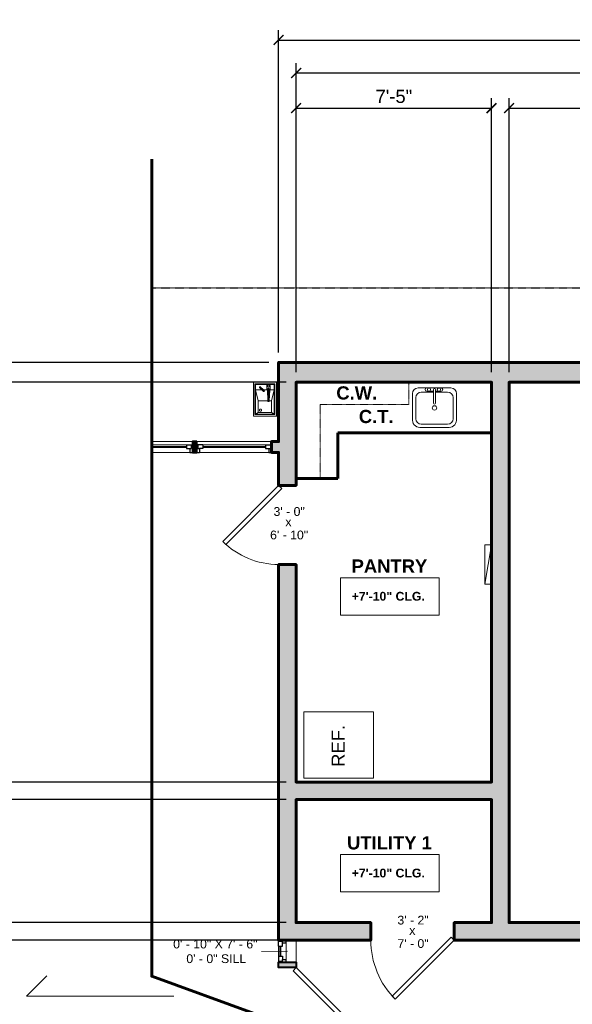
# Model space of a CAD drawing. Header units: inches. Extents: x -2078 to 109126, y -964 to 6385.
# Tile 176 of 256: x 28873 to 29124, y 4122 to 4570. Entities that reach past the tile are written whole.
import ezdxf

# ---------------------------------------------------------------- set-up
doc = ezdxf.new("R2010")
doc.units = ezdxf.units.IN
doc.header["$MEASUREMENT"] = 0
doc.linetypes.add('HIDDEN2', pattern=[0.1875, 0.125, -0.0625])
for name, color, linetype, lineweight in [('A-ANNO', 2, 'Continuous', 5), ('A-ANNO-DIMS', 1, 'Continuous', 9), ('A-CASE', 4, 'Continuous', 9), ('A-DETAIL-1', 4, 'Continuous', 40), ('A-DETL', 90, 'Continuous', 9), ('A-DOOR', 1, 'Continuous', 18), ('A-EQPT', 150, 'Continuous', 9), ('A-FIXT', 150, 'Continuous', 9), ('A-GLAZ', 2, 'Continuous', 30), ('A-HIDDEN', 2, 'HIDDEN2', 18), ('A-WALL', 3, 'Continuous', 40), ('A-WINDOWS', 2, 'Continuous', 18)]:
    doc.layers.add(name, color=color, linetype=linetype, lineweight=lineweight)
doc.layers.add('A-HATCH', color=9, linetype='Continuous')
doc.styles.add('Arial', font='arial.ttf')
doc.styles.add('Arial_1', font='arial.ttf', dxfattribs={"height": 0.0625})
doc.styles.add('Arial_2', font='arial.ttf', dxfattribs={"height": 3})
doc.styles.add('Arial_B', font='arialbd.ttf', dxfattribs={"height": 4.5})
doc.styles.add('Arial_B_1', font='arialbd.ttf', dxfattribs={"height": 3})
doc.styles.add('JC', font='arial.ttf', dxfattribs={"height": 0.125})
doc.dimstyles.new('JC-DIMS', dxfattribs={"dimtxt": 0.125, "dimasz": 0.09375, "dimexe": 0.09375, "dimexo": 0.09375, "dimgap": 0.046875, "dimtad": 1, "dimdec": 1, "dimzin": 0, "dimdsep": 46, "dimlunit": 4, "dimtxsty": 'JC', "dimblk": 'ARCHTICK', "dimcen": 0.09, "dimclrd": 1, "dimclre": 1, "dimclrt": 256, "dimadec": 0, "dimazin": 0, "dimtfac": 1, "dimtdec": 1, "dimtofl": 0, "dimtmove": 1, "dimatfit": 3, "dimfxl": 1, "dimtolj": 1, "dimtzin": 0, "dimarcsym": 0})

# ---------------------------------------------------------------- blocks, each defined once
blk = doc.blocks.new('JC_DOOR_SINGLE PANEL - SINGLE DOOR-1461113-1-1st Floor - Classroom')
at = {"layer": 'A-DOOR', "lineweight": 30}
for p, q in [((-9.28, -29.46), (17.59, -2.59)), ((19, -4), (-7.87, -30.87)), ((17.59, -2.59), (19, -4)), ((-7.87, -30.87), (-9.28, -29.46))]:
    blk.add_line(p, q, dxfattribs=at)
at = {"layer": 'A-DOOR', "lineweight": 9}
blk.add_arc((19, -4), 38, 180, 225, dxfattribs=at)
blk = doc.blocks.new('JC_DOUBLE DOOR - DOUBLE DOOR-1539462-1-1st Floor - Classroom')
at = {"layer": 'A-DOOR', "lineweight": 30}
for p, q in [((-36, 4), (-10.54, 29.46)), ((-9.13, 28.04), (-34.59, 2.59)), ((-10.54, 29.46), (-9.13, 28.04)), ((10.54, 29.46), (9.13, 28.04)), ((9.13, 28.04), (34.59, 2.59)), ((36, 4), (10.54, 29.46)), ((-34.59, 2.59), (-36, 4)), ((34.59, 2.59), (36, 4))]:
    blk.add_line(p, q, dxfattribs=at)
at = {"layer": 'A-DOOR', "lineweight": 9}
for centre, start, end in [((-36, 4), 0, 45), ((36, 4), 135, 180)]:
    blk.add_arc(centre, 36, start, end, dxfattribs=at)
blk = doc.blocks.new('JC_DOOR_SINGLE PANEL - SINGLE DOOR-1542686-1-1st Floor - Classroom')
at = {"layer": 'A-DOOR', "lineweight": 30}
for p, q in [((-7.46, 29.46), (-8.87, 28.04)), ((-8.87, 28.04), (16.59, 2.59)), ((18, 4), (-7.46, 29.46)), ((16.59, 2.59), (18, 4))]:
    blk.add_line(p, q, dxfattribs=at)
at = {"layer": 'A-DOOR', "lineweight": 9}
blk.add_arc((18, 4), 36, 135, 180, dxfattribs=at)
blk = doc.blocks.new('JC_FIXED WINDOW - MUNTIN - FIXED WINDOW-1539870-1-1st Floor - Classroom')
at = {"layer": 'A-GLAZ'}
for p, q in [((-5, 4), (-5, -4)), ((-2.25, 4), (-5, 4)), ((-5, 0.5), (-3.75, 0.5)), ((-4.5, 4), (-4.5, 2.25)), ((-4.5, 2.25), (-3.75, 2.25)), ((-2.25, 2.25), (-3.75, 2.25)), ((-3.75, 2.25), (-3.75, 0.5)), ((-2.25, 4), (-2.25, 2.25)), ((2.25, 4), (5, 4)), ((2.25, 4), (2.25, 2.25)), ((2.25, 2.25), (4.5, 2.25)), ((3.75, 2.25), (3.75, 0.5)), ((3.75, 0.5), (5, 0.5)), ((4.5, 4), (4.5, 2.25)), ((5, 4), (5, -4))]:
    blk.add_line(p, q, dxfattribs=at)
at = {"layer": 'A-GLAZ', "lineweight": 9}
for p, q in [((3.75, 0.5), (-3.75, 0.5)), ((2.25, 4), (-2.25, 4))]:
    blk.add_line(p, q, dxfattribs=at)
at = {"layer": 'A-GLAZ', "lineweight": 40}
blk.add_line((-2.25, 3.125), (2.25, 3.125), dxfattribs=at)
at = {"layer": 'A-WINDOWS'}
for p, q in [((5, 4), (-5, 4)), ((-5, -4), (5, -4))]:
    blk.add_line(p, q, dxfattribs=at)
blk = doc.blocks.new('Sink Vanity-Square - 20_ x 18_-669472-1-1st Floor - Classroom')
at = {"layer": 'A-FIXT'}
for p, q in [((-9.38, 4.59), (-9.38, -6.91)), ((8.12, 7.09), (-6.88, 7.09)), ((0.12, 5.22), (-5.38, 5.22)), ((3.62, 7.09), (-2.88, 7.09)), ((-2.88, 5.59), (0.12, 5.59)), ((0.12, 6.33), (0.12, 0.22)), ((1.12, 6.33), (1.12, 0.22)), ((1.12, 5.59), (3.62, 5.59)), ((6.62, 5.22), (1.12, 5.22)), ((10.62, -6.91), (10.62, 4.59)), ((-7.88, 2.72), (-7.88, -6.91)), ((9.12, -6.91), (9.12, 2.72)), ((-6.06, -10.91), (7.3, -10.91)), ((-5.38, -9.41), (6.62, -9.41))]:
    blk.add_line(p, q, dxfattribs=at)
for centre, radius, start, end in [((-6.88, 4.59), 2.5, 90, 180), ((-5.38, 2.72), 2.5, 90, 180), ((-2.88, 6.34), 0.75, 90, 270), ((-1.88, 6.34), 0.75, 360, 180), ((-1.88, 6.34), 0.75, 180, 0), ((0.62, 6.33), 0.5, 360, 180), ((2.62, 6.34), 0.75, 360, 180), ((2.62, 6.34), 0.75, 180, 360), ((3.62, 6.34), 0.75, 270, 90), ((6.62, 2.72), 2.5, 0, 90), ((8.12, 4.59), 2.5, 360, 90), ((0.62, 0.22), 0.5, 180, 0), ((0.62, -2), 1, 360, 180), ((0.62, -2), 1, 180, 0), ((-5.91, -7.4), 3.51, 171.8503, 267.5498), ((-5.38, -6.91), 2.5, 180, 270), ((6.62, -6.91), 2.5, 270, 0), ((7.15, -7.4), 3.51, 272.4502, 8.1497)]:
    blk.add_arc(centre, radius, start, end, dxfattribs=at)
blk = doc.blocks.new('Electrical Panel - Power Panel-1540717-1-1st Floor - Classroom')
at = {"layer": 'A-EQPT'}
for p, q in [((-15.96, 7), (2.04, 4)), ((-15.96, 7), (2.04, 7)), ((-15.96, 4), (-15.96, 7)), ((2.04, 4), (2.04, 7)), ((-15.96, 4), (2.04, 4))]:
    blk.add_line(p, q, dxfattribs=at)
blk = doc.blocks.new('JC_REF - REF-1540923-1-1st Floor - Classroom')
at = {"layer": 'A-EQPT'}
for p, q in [((15.09, 15.32), (-15.09, 15.32)), ((-15.09, 15.32), (-15.09, -16.48)), ((15.09, -16.48), (15.09, 15.32)), ((-15.09, -16.48), (15.09, -16.48))]:
    blk.add_line(p, q, dxfattribs=at)
blk = doc.blocks.new('JC_FIXED WINDOW - MUNTIN - FIXED WINDOW-1544096-1-1st Floor - Classroom')
at = {"layer": 'A-GLAZ', "lineweight": 9}
for p, q in [((14.25, 1), (-1.51, 1)), ((15.75, -2.5), (-1.51, -2.5))]:
    blk.add_line(p, q, dxfattribs=at)
at = {"layer": 'A-GLAZ', "lineweight": 40}
blk.add_line((-1.51, 0.12), (14.25, 0.12), dxfattribs=at)
at = {"layer": 'A-GLAZ'}
for p, q in [((14.25, 1), (17, 1)), ((14.25, 1), (14.25, -0.75)), ((16.5, 1), (16.5, -0.75)), ((17, 2.5), (17, -2.5)), ((14.25, -0.75), (16.5, -0.75)), ((15.75, -0.75), (15.75, -2.5)), ((15.75, -2.5), (17, -2.5))]:
    blk.add_line(p, q, dxfattribs=at)
at = {"layer": 'A-WINDOWS'}
for p, q in [((17, 2.5), (-1.51, 2.5)), ((-1.51, -2.5), (17, -2.5))]:
    blk.add_line(p, q, dxfattribs=at)
blk = doc.blocks.new('JC_FIXED WINDOW - MUNTIN - FIXED WINDOW-V6-1-1st Floor - Classroom')
at = {"layer": 'A-GLAZ'}
for p, q in [((-17, 2.5), (-17, -2.5)), ((-14.25, 1), (-17, 1)), ((-16.5, 1), (-16.5, -0.75)), ((-14.25, 1), (-14.25, -0.75)), ((14.25, 1), (17, 1)), ((14.25, 1), (14.25, -0.75)), ((16.5, 1), (16.5, -0.75)), ((17, 2.5), (17, -2.5)), ((-17, -2.5), (-15.75, -2.5)), ((-16.5, -0.75), (-15.75, -0.75)), ((-14.25, -0.75), (-15.75, -0.75)), ((-15.75, -0.75), (-15.75, -2.5)), ((14.25, -0.75), (16.5, -0.75)), ((15.75, -0.75), (15.75, -2.5)), ((15.75, -2.5), (17, -2.5))]:
    blk.add_line(p, q, dxfattribs=at)
at = {"layer": 'A-GLAZ', "lineweight": 9}
for p, q in [((14.25, 1), (-14.25, 1)), ((15.75, -2.5), (-15.75, -2.5))]:
    blk.add_line(p, q, dxfattribs=at)
at = {"layer": 'A-GLAZ', "lineweight": 40}
blk.add_line((-14.25, 0.125), (14.25, 0.125), dxfattribs=at)
at = {"layer": 'A-WINDOWS'}
for p, q in [((17, 2.5), (-17, 2.5)), ((-17, -2.5), (17, -2.5))]:
    blk.add_line(p, q, dxfattribs=at)
blk = doc.blocks.new('_ArchTick')
at = {"color": 0, "linetype": 'ByBlock', "const_width": 0.15}
blk.add_lwpolyline([(-0.5, -0.5), (0.5, 0.5)], dxfattribs=at)
blk = doc.blocks.new('*D1583')
at = {"layer": 'A-ANNO-DIMS', "color": 1, "lineweight": -2, "transparency": 16777216}
for p, q in [((29095.48, 4409.28), (29095.48, 4534.05)), ((29331.48, 4409.28), (29331.48, 4534.05)), ((29095.48, 4529.55), (29331.48, 4529.55))]:
    blk.add_line(p, q, dxfattribs=at)
at = {"layer": 'Defpoints', "color": 0, "transparency": 16777216}
for p in [(29331.48, 4529.55), (29095.48, 4404.78), (29331.48, 4404.78)]:
    blk.add_point(p, dxfattribs=at)
at = {"layer": 'A-ANNO-DIMS', "color": 1, "lineweight": -2, "transparency": 16777216, "xscale": 4.5, "yscale": 4.5, "zscale": 4.5, "rotation": 180}
blk.add_blockref('_ArchTick', (29095.48, 4529.55), dxfattribs=at)
at = {"layer": 'A-ANNO-DIMS', "color": 1, "lineweight": -2, "transparency": 16777216, "xscale": 4.5, "yscale": 4.5, "zscale": 4.5}
blk.add_blockref('_ArchTick', (29331.48, 4529.55), dxfattribs=at)
at = {"layer": 'A-ANNO-DIMS', "color": 2, "transparency": 16777216, "insert": (29213.48, 4534.86), "char_height": 6, "width": 0.4874, "attachment_point": 5, "style": 'JC'}
blk.add_mtext('\\A1;19\'-8"', dxfattribs=at)
blk = doc.blocks.new('*D1585')
at = {"layer": 'A-ANNO-DIMS', "color": 1, "lineweight": -2, "transparency": 16777216}
for p, q in [((28998.48, 4409.28), (28998.48, 4550.05)), ((30522.5, 4409.28), (30522.5, 4550.05)), ((28998.48, 4545.55), (30522.5, 4545.55))]:
    blk.add_line(p, q, dxfattribs=at)
at = {"layer": 'Defpoints', "color": 0, "transparency": 16777216}
for p in [(30522.5, 4545.55), (28998.48, 4404.78), (30522.5, 4404.78)]:
    blk.add_point(p, dxfattribs=at)
at = {"layer": 'A-ANNO-DIMS', "color": 1, "lineweight": -2, "transparency": 16777216, "xscale": 4.5, "yscale": 4.5, "zscale": 4.5, "rotation": 180}
blk.add_blockref('_ArchTick', (28998.48, 4545.55), dxfattribs=at)
at = {"layer": 'A-ANNO-DIMS', "color": 1, "lineweight": -2, "transparency": 16777216, "xscale": 4.5, "yscale": 4.5, "zscale": 4.5}
blk.add_blockref('_ArchTick', (30522.5, 4545.55), dxfattribs=at)
at = {"layer": 'A-ANNO-DIMS', "color": 2, "transparency": 16777216, "insert": (29760.49, 4550.81), "char_height": 6, "width": 0.5739, "attachment_point": 5, "style": 'JC'}
blk.add_mtext("\\A1;127'", dxfattribs=at)
blk = doc.blocks.new('*D1597')
at = {"layer": 'A-ANNO-DIMS', "color": 1, "lineweight": -2, "transparency": 16777216}
for p, q in [((28998.48, 4409.28), (28998.48, 4534.05)), ((29087.48, 4409.28), (29087.48, 4534.05)), ((28998.48, 4529.55), (29087.48, 4529.55))]:
    blk.add_line(p, q, dxfattribs=at)
at = {"layer": 'Defpoints', "color": 0, "transparency": 16777216}
for p in [(29087.48, 4529.55), (28998.48, 4404.78), (29087.48, 4404.78)]:
    blk.add_point(p, dxfattribs=at)
at = {"layer": 'A-ANNO-DIMS', "color": 1, "lineweight": -2, "transparency": 16777216, "xscale": 4.5, "yscale": 4.5, "zscale": 4.5, "rotation": 180}
blk.add_blockref('_ArchTick', (28998.48, 4529.55), dxfattribs=at)
at = {"layer": 'A-ANNO-DIMS', "color": 1, "lineweight": -2, "transparency": 16777216, "xscale": 4.5, "yscale": 4.5, "zscale": 4.5}
blk.add_blockref('_ArchTick', (29087.48, 4529.55), dxfattribs=at)
at = {"layer": 'A-ANNO-DIMS', "color": 2, "transparency": 16777216, "insert": (29042.98, 4534.85), "char_height": 6, "width": 0.4008, "attachment_point": 5, "style": 'JC'}
blk.add_mtext('\\A1;7\'-5"', dxfattribs=at)
blk = doc.blocks.new('*D1599')
at = {"layer": 'A-ANNO-DIMS', "color": 1, "lineweight": -2, "transparency": 16777216}
for p, q in [((28993.98, 4404.78), (28862.04, 4404.78)), ((28866.54, 4222.78), (28866.54, 4404.78)), ((28993.98, 4222.78), (28862.04, 4222.78))]:
    blk.add_line(p, q, dxfattribs=at)
at = {"layer": 'Defpoints', "color": 0, "transparency": 16777216}
for p in [(28866.54, 4404.78), (28998.48, 4404.78), (28998.48, 4222.78)]:
    blk.add_point(p, dxfattribs=at)
at = {"layer": 'A-ANNO-DIMS', "color": 1, "lineweight": -2, "transparency": 16777216, "xscale": 4.5, "yscale": 4.5, "zscale": 4.5}
for p, rotation in [((28866.54, 4404.78), 90), ((28866.54, 4222.78), 270)]:
    blk.add_blockref('_ArchTick', p, dxfattribs=dict(at, rotation=rotation))
at = {"layer": 'A-ANNO-DIMS', "color": 2, "transparency": 16777216, "insert": (28861.23, 4313.78), "char_height": 6, "width": 0.4874, "attachment_point": 5, "rotation": 90, "style": 'JC'}
blk.add_mtext('\\A1;15\'-2"', dxfattribs=at)
blk = doc.blocks.new('*D1601')
at = {"layer": 'A-ANNO-DIMS', "color": 1, "lineweight": -2, "transparency": 16777216}
for p, q in [((28993.98, 4150.78), (28862.04, 4150.78)), ((28866.54, 4053.78), (28866.54, 4150.78)), ((28993.98, 4053.78), (28862.04, 4053.78))]:
    blk.add_line(p, q, dxfattribs=at)
at = {"layer": 'Defpoints', "color": 0, "transparency": 16777216}
for p in [(28866.54, 4150.78), (28998.48, 4150.78), (28998.48, 4053.78)]:
    blk.add_point(p, dxfattribs=at)
at = {"layer": 'A-ANNO-DIMS', "color": 1, "lineweight": -2, "transparency": 16777216, "xscale": 4.5, "yscale": 4.5, "zscale": 4.5}
for p, rotation in [((28866.54, 4150.78), 90), ((28866.54, 4053.78), 270)]:
    blk.add_blockref('_ArchTick', p, dxfattribs=dict(at, rotation=rotation))
at = {"layer": 'A-ANNO-DIMS', "color": 2, "transparency": 16777216, "insert": (28861.23, 4102.28), "char_height": 6, "width": 0.4008, "attachment_point": 5, "rotation": 90, "style": 'JC'}
blk.add_mtext('\\A1;8\'-1"', dxfattribs=at)
blk = doc.blocks.new('*D1611')
at = {"layer": 'A-ANNO-DIMS', "color": 1, "lineweight": -2, "transparency": 16777216}
for p, q in [((28985.98, 4413.78), (28846.04, 4413.78)), ((28850.54, 3789.78), (28850.54, 4413.78)), ((28985.98, 3789.78), (28846.04, 3789.78))]:
    blk.add_line(p, q, dxfattribs=at)
at = {"layer": 'Defpoints', "color": 0, "transparency": 16777216}
for p in [(28850.54, 4413.78), (28990.48, 4413.78), (28990.48, 3789.78)]:
    blk.add_point(p, dxfattribs=at)
at = {"layer": 'A-ANNO-DIMS', "color": 1, "lineweight": -2, "transparency": 16777216, "xscale": 4.5, "yscale": 4.5, "zscale": 4.5}
for p, rotation in [((28850.54, 4413.78), 90), ((28850.54, 3789.78), 270)]:
    blk.add_blockref('_ArchTick', p, dxfattribs=dict(at, rotation=rotation))
at = {"layer": 'A-ANNO-DIMS', "color": 2, "transparency": 16777216, "insert": (28845.23, 4101.78), "char_height": 6, "width": 0.4874, "attachment_point": 5, "rotation": 90, "style": 'JC'}
blk.add_mtext("\\A1;52'", dxfattribs=at)
blk = doc.blocks.new('*D1613')
at = {"layer": 'A-ANNO-DIMS', "color": 1, "lineweight": -2, "transparency": 16777216}
for p, q in [((28990.48, 4418.28), (28990.48, 4565.05)), ((30624.48, 4058.28), (30624.48, 4565.05)), ((28990.48, 4560.55), (30624.48, 4560.55))]:
    blk.add_line(p, q, dxfattribs=at)
at = {"layer": 'Defpoints', "color": 0, "transparency": 16777216}
for p in [(30624.48, 4560.55), (28990.48, 4413.78), (30624.48, 4053.78)]:
    blk.add_point(p, dxfattribs=at)
at = {"layer": 'A-ANNO-DIMS', "color": 1, "lineweight": -2, "transparency": 16777216, "xscale": 4.5, "yscale": 4.5, "zscale": 4.5, "rotation": 180}
blk.add_blockref('_ArchTick', (28990.48, 4560.55), dxfattribs=at)
at = {"layer": 'A-ANNO-DIMS', "color": 1, "lineweight": -2, "transparency": 16777216, "xscale": 4.5, "yscale": 4.5, "zscale": 4.5}
blk.add_blockref('_ArchTick', (30624.48, 4560.55), dxfattribs=at)
at = {"layer": 'A-ANNO-DIMS', "color": 2, "transparency": 16777216, "insert": (29807.48, 4565.86), "char_height": 6, "width": 0.5739, "attachment_point": 5, "style": 'JC'}
blk.add_mtext('\\A1;136\'-2"', dxfattribs=at)
blk = doc.blocks.new('*D1559')
at = {"layer": 'A-ANNO-DIMS', "color": 1, "lineweight": -2, "transparency": 16777216}
for p, q in [((28993.98, 4214.78), (28862.04, 4214.78)), ((28866.54, 4158.78), (28866.54, 4214.78)), ((28993.98, 4158.78), (28862.04, 4158.78))]:
    blk.add_line(p, q, dxfattribs=at)
at = {"layer": 'Defpoints', "color": 0, "transparency": 16777216}
for p in [(28866.54, 4214.78), (28998.48, 4214.78), (28998.48, 4158.78)]:
    blk.add_point(p, dxfattribs=at)
at = {"layer": 'A-ANNO-DIMS', "color": 1, "lineweight": -2, "transparency": 16777216, "xscale": 4.5, "yscale": 4.5, "zscale": 4.5}
for p, rotation in [((28866.54, 4214.78), 90), ((28866.54, 4158.78), 270)]:
    blk.add_blockref('_ArchTick', p, dxfattribs=dict(at, rotation=rotation))
at = {"layer": 'A-ANNO-DIMS', "color": 2, "transparency": 16777216, "insert": (28861.23, 4186.78), "char_height": 6, "width": 0.4008, "attachment_point": 5, "rotation": 90, "style": 'JC'}
blk.add_mtext('\\A1;4\'-8"', dxfattribs=at)
blk = doc.blocks.new('JC- existing door Tag_quad - JC- existing door Tag_quad-839775-1-1st Floor - Classroom')
at = {"layer": 'A-ANNO', "insert": (-0.0234, 0.0378), "char_height": 0.0625, "width": 0.0505, "attachment_point": 1, "style": 'Arial_2', "bg_fill": 3, "box_fill_scale": 1.25, "bg_fill_color": 256, "bg_fill_true_color": 13158600, "bg_fill_transparency": 0}
blk.add_mtext('x', dxfattribs=at)
blk = doc.blocks.new('4tvb4t51256')
at = {"layer": 'A-DETL'}
for p, q in [((487.6, 4372.03), (477.1, 4372.03)), ((477.1, 4372.03), (477.1, 4356.53)), ((486.85, 4371.28), (477.85, 4371.28)), ((477.85, 4371.28), (477.85, 4357.28)), ((478.1, 4368.53), (478.1, 4371.03)), ((478.1, 4371.03), (486.6, 4371.03)), ((483.25, 4370.29), (483.23, 4370.09)), ((483.23, 4370.09), (483.23, 4369.84)), ((483.32, 4370.48), (483.25, 4370.29)), ((483.44, 4370.65), (483.32, 4370.48)), ((483.6, 4370.77), (483.44, 4370.65)), ((483.56, 4370.42), (483.54, 4370.3)), ((483.54, 4370.3), (483.56, 4370.18)), ((483.6, 4370.53), (483.56, 4370.42)), ((483.56, 4370.18), (483.61, 4370.07)), ((483.79, 4370.86), (483.6, 4370.77)), ((483.67, 4370.63), (483.6, 4370.53)), ((483.76, 4370.7), (483.67, 4370.63)), ((483.87, 4370.75), (483.76, 4370.7)), ((483.99, 4370.89), (483.79, 4370.86)), ((483.99, 4370.77), (483.87, 4370.75)), ((484.19, 4370.86), (483.99, 4370.89)), ((484.11, 4370.76), (483.99, 4370.77)), ((484.23, 4370.71), (484.11, 4370.76)), ((484.38, 4370.79), (484.19, 4370.86)), ((484.32, 4370.64), (484.23, 4370.71)), ((484.4, 4370.55), (484.32, 4370.64)), ((484.34, 4369.99), (484.41, 4370.09)), ((484.55, 4370.67), (484.38, 4370.79)), ((484.45, 4370.44), (484.4, 4370.55)), ((484.41, 4370.09), (484.45, 4370.2)), ((484.46, 4370.32), (484.45, 4370.44)), ((484.45, 4370.2), (484.46, 4370.32)), ((484.68, 4370.51), (484.55, 4370.67)), ((484.76, 4370.32), (484.68, 4370.51)), ((484.79, 4370.12), (484.76, 4370.32)), ((484.79, 4369.85), (484.79, 4370.12)), ((486.6, 4371.03), (486.6, 4368.53)), ((486.85, 4357.28), (486.85, 4371.28)), ((488.6, 4372.03), (487.6, 4372.03)), ((487.6, 4372.03), (487.6, 4356.53)), ((481, 4368.53), (478.1, 4368.53)), ((478.1, 4368.53), (478.1, 4357.53)), ((479.35, 4363.53), (478.1, 4368.53)), ((479.86, 4369.84), (479.85, 4369.78)), ((479.85, 4369.78), (479.86, 4369.72)), ((479.89, 4369.91), (479.86, 4369.84)), ((479.86, 4369.72), (479.89, 4369.66)), ((479.93, 4369.6), (481, 4368.53)), ((480.04, 4370.02), (479.98, 4370)), ((480.1, 4370.03), (480.04, 4370.02)), ((480.17, 4370.02), (480.1, 4370.03)), ((480.23, 4370), (480.17, 4370.02)), ((481.71, 4368.53), (480.28, 4369.96)), ((481.69, 4367.84), (481, 4368.53)), ((483.48, 4368.53), (481.71, 4368.53)), ((481.71, 4368.53), (482.05, 4368.19)), ((481.8, 4367.77), (481.74, 4367.8)), ((481.87, 4367.76), (481.8, 4367.77)), ((481.93, 4367.77), (481.87, 4367.76)), ((481.99, 4367.8), (481.93, 4367.77)), ((482.09, 4368.14), (482.11, 4368.08)), ((482.11, 4367.95), (482.09, 4367.89)), ((482.11, 4368.08), (482.12, 4368.01)), ((482.12, 4368.01), (482.11, 4367.95)), ((484.79, 4369.85), (483.23, 4369.84)), ((483.23, 4369.84), (483.24, 4369.58)), ((483.24, 4369.38), (483.24, 4369.58)), ((483.24, 4369.21), (483.24, 4369.38)), ((483.3, 4369.01), (483.24, 4369.21)), ((483.41, 4368.83), (483.3, 4369.01)), ((483.56, 4368.69), (483.41, 4368.83)), ((483.73, 4363.53), (483.48, 4368.53)), ((483.48, 4368.53), (483.98, 4368.53)), ((483.74, 4368.59), (483.56, 4368.69)), ((483.61, 4370.07), (483.68, 4369.97)), ((483.68, 4369.97), (483.78, 4369.9)), ((483.94, 4368.54), (483.74, 4368.59)), ((483.75, 4369.01), (483.76, 4369.08)), ((483.76, 4368.94), (483.75, 4369.01)), ((483.76, 4369.08), (483.79, 4369.15)), ((483.77, 4368.75), (483.76, 4368.94)), ((483.77, 4368.75), (483.9, 4369.02)), ((484.3, 4368.76), (483.77, 4368.75)), ((483.78, 4369.9), (483.89, 4369.86)), ((483.89, 4369.86), (484.01, 4369.85)), ((483.95, 4369.28), (483.89, 4369.25)), ((483.9, 4369.02), (484.02, 4369.29)), ((484.14, 4368.55), (483.94, 4368.54)), ((484.02, 4369.29), (483.95, 4369.28)), ((484.1, 4368.53), (483.98, 4368.53)), ((483.98, 4368.53), (483.98, 4363.53)), ((484.01, 4369.85), (484.13, 4369.86)), ((484.16, 4369.02), (484.02, 4369.29)), ((484.02, 4369.29), (484.1, 4369.29)), ((484.1, 4369.29), (484.16, 4369.26)), ((484.1, 4363.53), (484.1, 4368.53)), ((484.6, 4368.53), (484.1, 4368.53)), ((484.13, 4369.86), (484.24, 4369.91)), ((484.34, 4368.6), (484.14, 4368.55)), ((484.3, 4368.76), (484.16, 4369.02)), ((484.24, 4369.91), (484.34, 4369.99)), ((484.27, 4369.16), (484.29, 4369.09)), ((484.29, 4369.09), (484.31, 4369.02)), ((484.31, 4369.02), (484.3, 4368.95)), ((484.3, 4368.95), (484.3, 4368.76)), ((484.52, 4368.71), (484.34, 4368.6)), ((484.35, 4363.53), (484.6, 4368.53)), ((484.66, 4368.86), (484.52, 4368.71)), ((486.6, 4368.53), (484.6, 4368.53)), ((484.76, 4369.04), (484.66, 4368.86)), ((484.81, 4369.24), (484.76, 4369.04)), ((484.8, 4369.61), (484.79, 4369.85)), ((484.8, 4369.61), (484.8, 4369.41)), ((484.8, 4369.41), (484.81, 4369.24)), ((486.6, 4368.53), (485.35, 4363.53)), ((486.6, 4357.53), (486.6, 4368.53)), ((479.35, 4363.53), (483.73, 4363.53)), ((479.35, 4358.28), (479.35, 4363.53)), ((483.73, 4363.53), (483.73, 4363.28)), ((483.73, 4363.28), (483.98, 4363.53)), ((483.98, 4363.53), (483.73, 4363.53)), ((484.35, 4363.28), (483.73, 4363.28)), ((484.1, 4363.53), (483.98, 4363.53)), ((484.35, 4363.53), (484.1, 4363.53)), ((484.1, 4363.53), (484.35, 4363.28)), ((485.35, 4363.53), (484.35, 4363.53)), ((484.35, 4363.28), (484.35, 4363.53)), ((485.35, 4358.28), (485.35, 4363.53)), ((477.85, 4357.28), (486.85, 4357.28)), ((478.1, 4357.53), (479.35, 4358.28)), ((486.6, 4357.53), (478.1, 4357.53)), ((479.35, 4358.28), (485.35, 4358.28)), ((479.85, 4359.28), (479.87, 4359.41)), ((479.87, 4359.15), (479.85, 4359.28)), ((479.87, 4359.41), (479.92, 4359.53)), ((479.92, 4359.03), (479.87, 4359.15)), ((479.92, 4359.53), (480, 4359.63)), ((480, 4358.93), (479.92, 4359.03)), ((480, 4359.63), (480.1, 4359.71)), ((480.1, 4358.85), (480, 4358.93)), ((480.1, 4359.71), (480.22, 4359.76)), ((480.22, 4358.8), (480.1, 4358.85)), ((480.22, 4359.76), (480.35, 4359.78)), ((480.35, 4358.78), (480.22, 4358.8)), ((480.35, 4359.78), (480.48, 4359.76)), ((480.48, 4358.8), (480.35, 4358.78)), ((480.48, 4359.76), (480.6, 4359.71)), ((480.6, 4358.85), (480.48, 4358.8)), ((480.6, 4359.71), (480.71, 4359.63)), ((480.71, 4358.93), (480.6, 4358.85)), ((480.71, 4359.63), (480.79, 4359.53)), ((480.79, 4359.03), (480.71, 4358.93)), ((480.79, 4359.53), (480.84, 4359.41)), ((480.84, 4359.15), (480.79, 4359.03)), ((480.84, 4359.41), (480.85, 4359.28)), ((480.85, 4359.28), (480.84, 4359.15)), ((485.35, 4358.28), (486.6, 4357.53)), ((477.1, 4356.53), (487.6, 4356.53)), ((487.6, 4356.53), (488.6, 4356.53))]:
    blk.add_line(p, q, dxfattribs=at)

msp = doc.modelspace()

# ---------------------------------------------------------------- hatches: boundary and pattern name
at = {"layer": 'A-HATCH'}
h = msp.add_hatch(color=256, dxfattribs=at)
h.dxf.hatch_style = 1
h.paths.add_polyline_path([(28953.232, 4377.784), (28951.232, 4377.784), (28951.232, 4372.784), (28953.232, 4372.784)])
h = msp.add_hatch(color=256, dxfattribs=at)
h.dxf.hatch_style = 1
h.paths.add_polyline_path([(28998.482, 4138.284), (28990.482, 4138.284), (28990.482, 4140.784), (28998.482, 4140.784)])

# ---------------------------------------------------------------- linework, layer by layer
at = {"layer": 'A-ANNO'}
for p, q in [((28994.482, 4145.784), (28982.628, 4145.696)), ((28875.698, 4125.337), (28884.89, 4134.53)), ((28942.698, 4125.337), (28875.698, 4125.337))]:
    msp.add_line(p, q, dxfattribs=at)
at = {"layer": 'A-ANNO', "flags": 128}
for points in [[(29018.659, 4315.794), (29063.57, 4315.794), (29063.57, 4298.726), (29018.659, 4298.726)], [(29018.659, 4189.794), (29063.57, 4189.794), (29063.57, 4172.726), (29018.659, 4172.726)]]:
    msp.add_lwpolyline(points, close=True, dxfattribs=at)
at = {"layer": 'A-CASE', "linetype": 'HIDDEN2', "lineweight": 9}
for p, q in [((29049.732, 4394.655), (29049.732, 4404.784)), ((29009.482, 4360.905), (29009.482, 4394.655)), ((29009.482, 4394.655), (29049.732, 4394.655))]:
    msp.add_line(p, q, dxfattribs=at)
at = {"layer": 'A-DETAIL-1', "lineweight": 60}
for p, q in [((29017.482, 4381.784), (29087.482, 4381.784)), ((29017.482, 4381.784), (29017.482, 4360.905)), ((29017.482, 4360.905), (28998.482, 4360.905))]:
    msp.add_line(p, q, dxfattribs=at)
msp.add_lwpolyline([(28932.72, 3696.894), (28932.72, 4077.194), (28886.154, 4094.143), (28979.287, 4117.426), (28932.72, 4134.375), (28932.72, 4506.375)], dxfattribs=at)
at = {"layer": 'A-WALL', "lineweight": 60}
msp.add_lwpolyline([(29198.482, 4158.784), (29095.482, 4158.784), (29095.482, 4404.784), (29144.482, 4404.784)], dxfattribs=at)
at = {"layer": 'A-WALL'}
for points in [[(28953.232, 4377.784), (28951.232, 4377.784), (28951.232, 4372.784), (28953.232, 4372.784)], [(28998.482, 4138.284), (28990.482, 4138.284), (28990.482, 4140.784), (28998.482, 4140.784)]]:
    msp.add_lwpolyline(points, close=True, dxfattribs=at)

# ---------------------------------------------------------------- block references
at = {"layer": 'A-DOOR', "rotation": 269.9999999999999}
msp.add_blockref('JC_DOUBLE DOOR - DOUBLE DOOR-1539462-1-1st Floor - Classroom', (28994.482, 4102.284), dxfattribs=at)
at = {"layer": 'A-EQPT'}
for name, p, rotation in [('Electrical Panel - Power Panel-1540717-1-1st Floor - Classroom', (29091.482, 4328.745), 89.99999999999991), ('JC_REF - REF-1540923-1-1st Floor - Classroom', (29018.428, 4239.667), 269.9456424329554)]:
    msp.add_blockref(name, p, dxfattribs=dict(at, rotation=rotation))
at = {"layer": 'A-FIXT'}
msp.add_blockref('Sink Vanity-Square - 20_ x 18_-669472-1-1st Floor - Classroom', (29060.865, 4395.055), dxfattribs=at)
at = {"layer": 'A-HATCH'}
msp.add_blockref('4tvb4t51256', (28501.88, 32.751), dxfattribs=at)
at = {"layer": 'A-WINDOWS'}
for name, p in [('JC_FIXED WINDOW - MUNTIN - FIXED WINDOW-1544096-1-1st Floor - Classroom', (28934.232, 4375.284)), ('JC_FIXED WINDOW - MUNTIN - FIXED WINDOW-V6-1-1st Floor - Classroom', (28970.232, 4375.284))]:
    msp.add_blockref(name, p, dxfattribs=at)
at = {"layer": 'A-WINDOWS', "rotation": 89.99999999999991}
msp.add_blockref('JC_FIXED WINDOW - MUNTIN - FIXED WINDOW-1539870-1-1st Floor - Classroom', (28994.482, 4145.784), dxfattribs=at)

# ---------------------------------------------------------------- texts
at = {"layer": 'A-ANNO', "attachment_point": 1}
for s, insert, char_height, width, style in [('C.W.', (29016.774, 4402.901), 6, 22.624, 'Arial_B'), ('C.T.', (29027.033, 4392.176), 6, 19.594, 'Arial_B'), ('PANTRY', (29023.732, 4324.1), 6, 42.016, 'Arial_B'), ('+7\'-10" CLG.', (29023.779, 4309.341), 4, 41.814, 'Arial_B_1'), ('UTILITY 1', (29021.654, 4198.1), 6, 47.066, 'Arial_B'), ('+7\'-10" CLG.', (29023.779, 4183.341), 4, 41.814, 'Arial_B_1'), ('0\' - 10" X 7\' - 6"', (28942.464, 4151.027), 4, 48.48, 'Arial_1'), ('0\' - 0" SILL', (28948.464, 4144.361), 4, 34.138, 'Arial_1')]:
    msp.add_mtext(s, dxfattribs=dict(at, insert=insert, char_height=char_height, width=width, style=style))
at = {"layer": 'A-ANNO', "char_height": 4, "attachment_point": 1, "style": 'Arial_1', "bg_fill": 3, "box_fill_scale": 1.25, "bg_fill_color": 256, "bg_fill_true_color": 13158600, "bg_fill_transparency": 0}
for s, insert, width in [('3\' - 0"', (28988.176, 4347.921), 17.978), ('6\' - 10"', (28986.601, 4337.24), 21.816), ('3\' - 2"', (29044.597, 4161.921), 17.978), ('7\' - 0"', (29044.597, 4151.24), 17.978)]:
    msp.add_mtext(s, dxfattribs=dict(at, insert=insert, width=width))
at = {"layer": 'A-ANNO', "insert": (29014.634, 4229.672), "char_height": 6, "width": 23.432, "attachment_point": 1, "rotation": 90, "style": 'Arial'}
msp.add_mtext('REF.', dxfattribs=at)

# ---------------------------------------------------------------- dimensions: what is measured, and where the dimension line sits
at = {"layer": 'A-ANNO-DIMS'}
for base, p1, p2, picture, middle in [((30522.5, 4545.548), (28998.482, 4404.784), (30522.5, 4404.784), '*D1585', (29760.491, 4550.811)), ((29087.482, 4529.548), (28998.482, 4404.784), (29087.482, 4404.784), '*D1597', (29042.982, 4534.85)), ((29331.482, 4529.548), (29095.482, 4404.784), (29331.482, 4404.784), '*D1583', (29213.482, 4534.862))]:
    dim = msp.add_linear_dim(base=base, p1=p1, p2=p2, dimstyle='JC-DIMS', override={"dimclrt": 2}, dxfattribs=at)
    dim.commit()
    dim.dimension.update_dxf_attribs({"geometry": picture, "text_midpoint": middle})
for base, p1, p2, picture, middle in [((28866.54, 4214.784), (28998.482, 4158.784), (28998.482, 4214.784), '*D1559', (28861.227, 4186.784)), ((28866.54, 4150.784), (28998.482, 4053.784), (28998.482, 4150.784), '*D1601', (28861.227, 4102.284))]:
    dim = msp.add_linear_dim(base=base, p1=p1, p2=p2, angle=90, dimstyle='JC-DIMS', override={"dimclrt": 2}, dxfattribs=at)
    dim.commit()
    dim.dimension.update_dxf_attribs({"geometry": picture, "text_midpoint": middle})

# ---------------------------------------------------------------- next in the draw order: block references
at = {"layer": 'A-DOOR', "rotation": 89.99999999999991}
msp.add_blockref('JC_DOOR_SINGLE PANEL - SINGLE DOOR-1542686-1-1st Floor - Classroom', (28994.482, 4339.784), dxfattribs=at)
at = {"layer": 'A-DOOR'}
msp.add_blockref('JC_DOOR_SINGLE PANEL - SINGLE DOOR-1461113-1-1st Floor - Classroom', (29051.482, 4154.784), dxfattribs=at)

# ---------------------------------------------------------------- next in the draw order: dimensions: what is measured, and where the dimension line sits
at = {"layer": 'A-ANNO-DIMS'}
dim = msp.add_linear_dim(base=(30624.482, 4560.548), p1=(28990.482, 4413.784), p2=(30624.482, 4053.784), dimstyle='JC-DIMS', override={"dimclrt": 2}, dxfattribs=at)
dim.commit()
dim.dimension.update_dxf_attribs({"geometry": '*D1613', "text_midpoint": (29807.482, 4565.864)})
for base, p1, p2, picture, middle in [((28850.54, 4413.784), (28990.482, 3789.784), (28990.482, 4413.784), '*D1611', (28845.227, 4101.784)), ((28866.54, 4404.784), (28998.482, 4222.784), (28998.482, 4404.784), '*D1599', (28861.227, 4313.784))]:
    dim = msp.add_linear_dim(base=base, p1=p1, p2=p2, angle=90, dimstyle='JC-DIMS', override={"dimclrt": 2}, dxfattribs=at)
    dim.commit()
    dim.dimension.update_dxf_attribs({"geometry": picture, "text_midpoint": middle})

# ---------------------------------------------------------------- next in the draw order: block references
at = {"layer": 'A-ANNO', "xscale": 64, "yscale": 64, "zscale": 64}
for p in [(28995.061, 4340.784), (29051.482, 4154.784)]:
    msp.add_blockref('JC- existing door Tag_quad - JC- existing door Tag_quad-839775-1-1st Floor - Classroom', p, dxfattribs=at)

# ---------------------------------------------------------------- next in the draw order: hatches: boundary and pattern name
at = {"layer": 'A-HATCH'}
h = msp.add_hatch(color=256, dxfattribs=at)
h.dxf.hatch_style = 1
h.paths.add_polyline_path([(29087.482, 4214.784), (29087.482, 4158.784), (29070.482, 4158.784), (29070.482, 4150.784), (29198.482, 4150.784), (29198.482, 4158.784), (29095.482, 4158.784), (29095.482, 4404.784), (29144.482, 4404.784), (29144.482, 4413.784), (28990.482, 4413.784), (28990.482, 4377.784), (28987.232, 4377.784), (28987.232, 4372.784), (28990.482, 4372.784), (28990.482, 4357.784), (28998.482, 4357.784), (28998.482, 4404.784), (29087.482, 4404.784), (29087.482, 4222.784), (28998.482, 4222.784), (28998.482, 4321.784), (28990.482, 4321.784), (28990.482, 4150.784), (29032.482, 4150.784), (29032.482, 4158.784), (28998.482, 4158.784), (28998.482, 4214.784)])

# ---------------------------------------------------------------- next in the draw order: linework, layer by layer
at = {"layer": 'A-HIDDEN', "lineweight": 30}
msp.add_lwpolyline([(28932.72, 4447.784), (30658.482, 4447.784), (30658.482, 3755.784), (28932.72, 3755.784)], dxfattribs=at)
at = {"layer": 'A-WALL', "lineweight": 60}
msp.add_lwpolyline([(29144.482, 4413.784), (28990.482, 4413.784), (28990.482, 4377.784), (28987.232, 4377.784), (28987.232, 4372.784), (28990.482, 4372.784), (28990.482, 4357.784), (28998.482, 4357.784), (28998.482, 4404.784), (29087.482, 4404.784), (29087.482, 4222.784), (28998.482, 4222.784), (28998.482, 4321.784), (28990.482, 4321.784), (28990.482, 4150.784), (29032.482, 4150.784), (29032.482, 4158.784), (28998.482, 4158.784), (28998.482, 4214.784), (29087.482, 4214.784), (29087.482, 4158.784), (29070.482, 4158.784), (29070.482, 4150.784), (29198.482, 4150.784)], dxfattribs=at)

doc.saveas('drawing.dxf')
